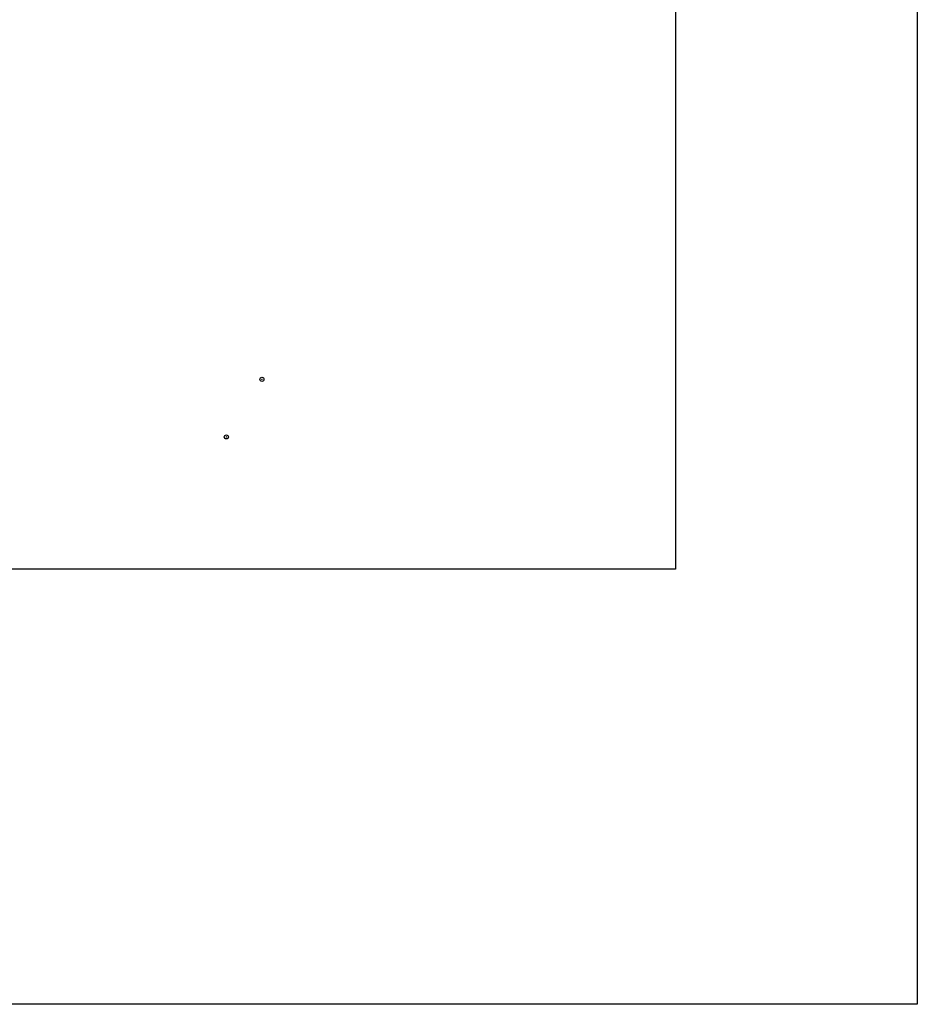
# Model space of a CAD drawing. Header units: metres. Extents: x 197534 to 199732, y 357153 to 363782.
# Tile 3 of 4: x 198633 to 199732, y 361374 to 362580. Entities that reach past the tile are written whole.
import ezdxf

# ---------------------------------------------------------------- set-up
doc = ezdxf.new("R2010")
doc.units = ezdxf.units.M
doc.layers.add('B-ME-GR-BOOM-S', color=90, linetype='Continuous', lineweight=25)
doc.layers.add('X-XX-AL-ORIENTATIE-S', color=7, linetype='Continuous', lineweight=25)
picture_1 = doc.add_image_def('image1.png', size_in_pixel=(5013, 5063))

# ---------------------------------------------------------------- blocks, each defined once
blk = doc.blocks.new('SGR-BOOM_01')
at = {"ltscale": 0.1}
h = blk.add_hatch(color=256, dxfattribs=at)
edge = h.paths.add_edge_path()
edge.add_arc((0, 0), 0.15, 0, 360)
for radius in [2.5, 0.045]:
    blk.add_circle((0, 0), radius)
blk.add_circle((0, 0), 0.15, dxfattribs=at)

msp = doc.modelspace()

# ---------------------------------------------------------------- linework, layer by layer
msp.add_lwpolyline([(197534.4, 363782.1), (199732.2, 363782.1), (199732.2, 361374.5), (197534.4, 361374.5)], close=True)

# ---------------------------------------------------------------- block references
at = {"layer": 'B-ME-GR-BOOM-S'}
for p in [(198929.8, 362139.8), (198886.3, 362069.3)]:
    msp.add_blockref('SGR-BOOM_01', p, dxfattribs=at)

# ---------------------------------------------------------------- pictures from other files: only their frames are drawn
at = {"layer": 'X-XX-AL-ORIENTATIE-S'}
image = msp.add_image(picture_1, insert=(197882.5, 361907.5), size_in_units=(1553.5, 1568.9), dxfattribs=dict(at, fade=25))
image.dxf.flags = 15

doc.saveas('drawing.dxf')
